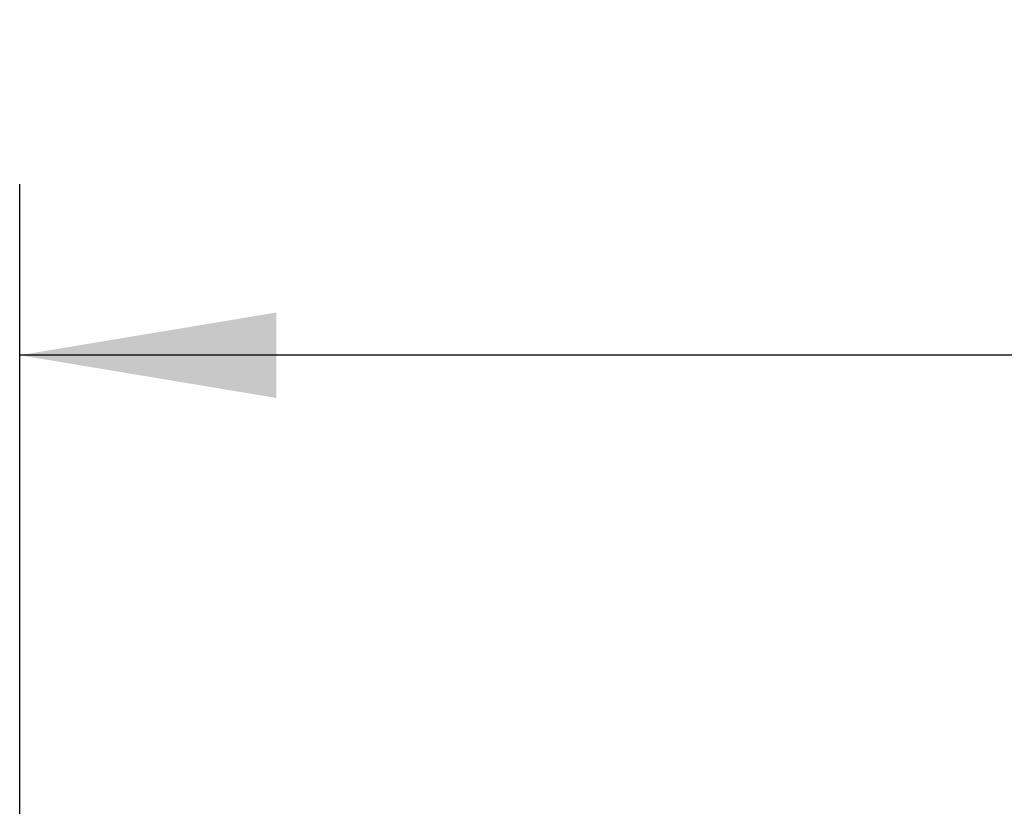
# Model space of a CAD drawing. Header units: millimetres. Extents: x 0 to 420, y 0 to 297.
# Tile 9 of 21: x 59 to 70, y 232 to 242. Entities that reach past the tile are written whole.
import ezdxf

# ---------------------------------------------------------------- set-up
doc = ezdxf.new("R2010")
doc.units = ezdxf.units.MM
doc.layers.add('QUOTE', color=174, linetype='Continuous')
doc.styles.add('SLDTEXTSTYLE3', font='TXT', dxfattribs={"width": 0.75})
doc.dimstyles.new('SLDDIMSTYLE0', dxfattribs={"dimtxt": 3, "dimasz": 3, "dimexe": 0, "dimexo": 0.0625, "dimgap": 0.75, "dimtad": 1, "dimlfac": 9.421651, "dimrnd": 1e-09, "dimzin": 12, "dimdsep": 46, "dimtxsty": 'SLDTEXTSTYLE3', "dimsah": 1, "dimcen": 0.09, "dimadec": 0, "dimazin": 3, "dimtfac": 1, "dimtdec": 3, "dimtofl": 0, "dimtmove": 0, "dimatfit": 3, "dimfxl": 0, "dimfrac": 2, "dimtolj": 1, "dimtzin": 12, "dimarcsym": 0})

# ---------------------------------------------------------------- blocks, each defined once
blk = doc.blocks.new('_D')
at = {"layer": 'QUOTE'}
for p, q in [((58.764, 228.128), (58.764, 239.724)), ((217.972, 228.128), (217.972, 239.724)), ((217.972, 237.724), (58.764, 237.724))]:
    blk.add_line(p, q, dxfattribs=at)
for points in [[(58.764, 237.724), (61.764, 237.224), (61.764, 238.224)], [(217.972, 237.724), (214.972, 238.224), (214.972, 237.224)]]:
    blk.add_solid(points, dxfattribs=at)
at = {"layer": 'QUOTE', "insert": (133.935, 241.592), "char_height": 3, "attachment_point": 1, "style": 'SLDTEXTSTYLE3'}
blk.add_mtext('1500', dxfattribs=at)

msp = doc.modelspace()

# ---------------------------------------------------------------- dimensions: what is measured, and where the dimension line sits
at = {"layer": 'QUOTE'}
dim = msp.add_linear_dim(base=(58.7642, 237.7244), p1=(217.972, 226.1279), p2=(58.7642, 226.1279), dimstyle='SLDDIMSTYLE0', dxfattribs=at)
dim.commit()
dim.dimension.update_dxf_attribs({"geometry": '_D', "text_midpoint": (138.3681, 237.7244), "dimtype": 160})

doc.saveas('drawing.dxf')
